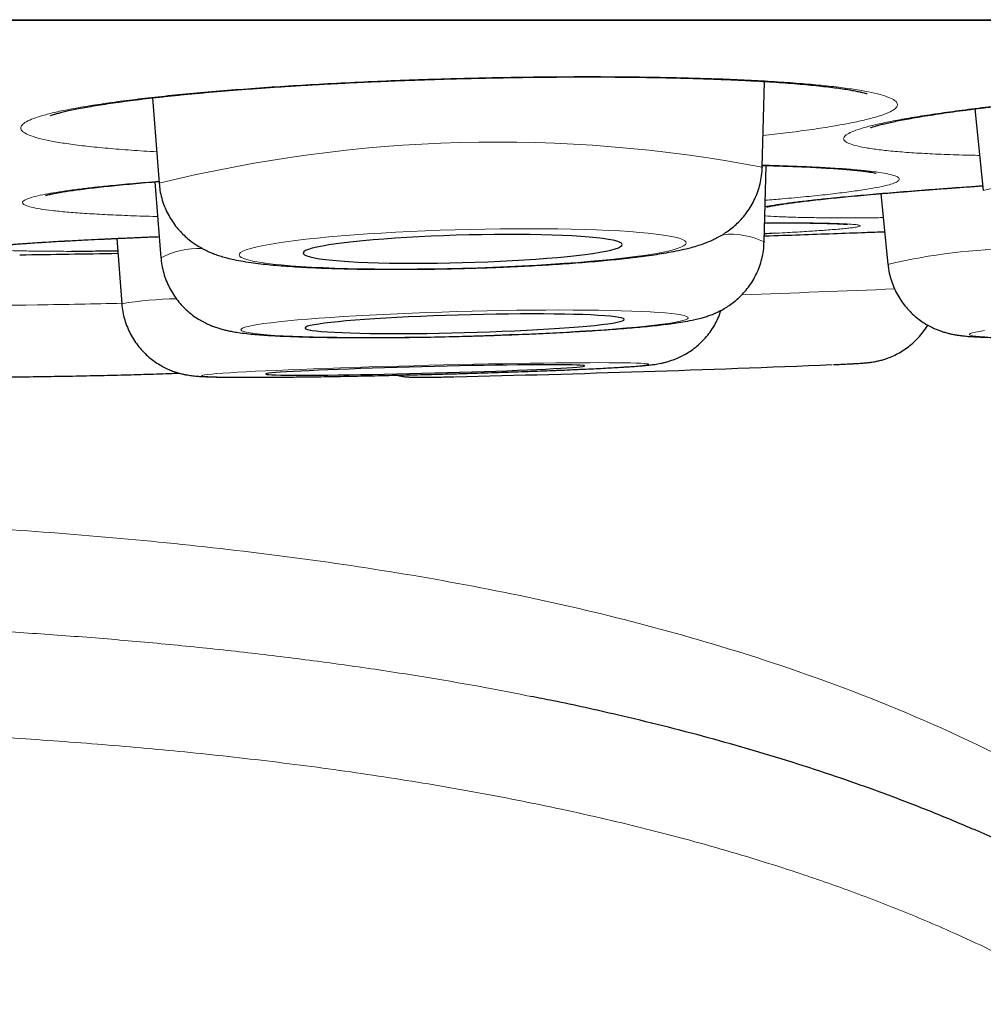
# Model space of a CAD drawing. Header units: millimetres. Extents: x 8 to 761, y 12 to 790.
# Tile 9 of 240: x 356.17 to 359.87, y 353.23 to 357.01. Entities that reach past the tile are written whole.
import ezdxf

# ---------------------------------------------------------------- set-up
doc = ezdxf.new("R2010")
doc.units = ezdxf.units.MM

msp = doc.modelspace()

# ---------------------------------------------------------------- linework, layer by layer
at = {"color": 252, "linetype": 'Continuous', "lineweight": 0}
msp.add_line((337.6885, 357.0097), (371.0841, 357.0097), dxfattribs=at)
at = {"color": 7, "linetype": 'Continuous', "lineweight": 30}
for p, q in [((337.7188, 357.0073), (371.0537, 357.0073)), ((359.0171, 356.4429), (359.0256, 356.7724)), ((356.6748, 356.7094), (356.7008, 356.3812)), ((359.8335, 356.6671), (359.866, 356.3532)), ((359.0171, 356.4429), (359.0171, 356.4422)), ((359.0243, 356.1563), (359.0319, 356.4497)), ((356.6848, 356.3869), (356.708, 356.0944)), ((359.4722, 356.3415), (359.4997, 356.0697)), ((356.5378, 356.1694), (356.5574, 355.9187)), ((359.0243, 356.1563), (359.024, 356.1548)), ((359.4998, 356.0692), (359.4997, 356.0697))]:
    msp.add_line(p, q, dxfattribs=at)
at = {"color": 252, "linetype": 'Continuous', "lineweight": 0, "flags": 128}
for points in [[(357.8665, 356.0554), (357.9245, 356.0571), (357.9822, 356.0591), (358.0394, 356.0615), (358.0957, 356.0641), (358.1511, 356.0671), (358.2051, 356.0703), (358.2576, 356.0738), (358.3083, 356.0776), (358.357, 356.0816), (358.4035, 356.0858), (358.4475, 356.0903), (358.4889, 356.0949), (358.5274, 356.0996), (358.5629, 356.1045), (358.5952, 356.1095), (358.6242, 356.1146), (358.6498, 356.1198), (358.6717, 356.125), (358.69, 356.1302), (358.7046, 356.1354), (358.7153, 356.1406), (358.7221, 356.1458), (358.7251, 356.1508), (358.7241, 356.1558), (358.7192, 356.1607), (358.7104, 356.1654), (358.6978, 356.1699), (358.6813, 356.1743), (358.6612, 356.1784), (358.6374, 356.1824), (358.6101, 356.186), (358.5795, 356.1895), (358.5455, 356.1926), (358.5085, 356.1955), (358.4685, 356.1981), (358.4258, 356.2003), (358.3806, 356.2022), (358.333, 356.2038), (358.2832, 356.2051), (358.2316, 356.206), (358.1783, 356.2066), (358.1236, 356.2068), (358.0677, 356.2066), (358.0108, 356.2061), (357.9534, 356.2053), (357.8955, 356.2041), (357.8375, 356.2025), (357.7796, 356.2007), (357.7222, 356.1985), (357.6653, 356.196), (357.6094, 356.1932), (357.5547, 356.1901), (357.5014, 356.1867), (357.4498, 356.183), (357.4001, 356.1791), (357.3524, 356.175), (357.3072, 356.1707), (357.2645, 356.1662), (357.2245, 356.1615), (357.1875, 356.1567), (357.1535, 356.1517), (357.1229, 356.1467), (357.0956, 356.1415), (357.0718, 356.1364), (357.0517, 356.1311), (357.0352, 356.1259), (357.0226, 356.1207), (357.0138, 356.1155), (357.0089, 356.1104), (357.0079, 356.1054), (357.0109, 356.1005), (357.0177, 356.0957), (357.0284, 356.0911), (357.043, 356.0866), (357.0613, 356.0824), (357.0832, 356.0783), (357.1088, 356.0745), (357.1378, 356.0709), (357.1701, 356.0676), (357.2056, 356.0646), (357.2441, 356.0619), (357.2855, 356.0595), (357.3295, 356.0574), (357.376, 356.0557), (357.4247, 356.0542), (357.4754, 356.0531), (357.5279, 356.0524), (357.5819, 356.052), (357.6373, 356.052), (357.6937, 356.0523), (357.7508, 356.053), (357.8085, 356.054), (357.8665, 356.0554)], [(357.8738, 355.7942), (357.9317, 355.7958), (357.9894, 355.7977), (358.0466, 355.7998), (358.103, 355.802), (358.1584, 355.8044), (358.2124, 355.8071), (358.2649, 355.8098), (358.3156, 355.8127), (358.3643, 355.8158), (358.4108, 355.8189), (358.4548, 355.8222), (358.4961, 355.8256), (358.5347, 355.829), (358.5702, 355.8325), (358.6025, 355.836), (358.6315, 355.8396), (358.657, 355.8431), (358.679, 355.8467), (358.6973, 355.8502), (358.7118, 355.8537), (358.7225, 355.8572), (358.7294, 355.8606), (358.7323, 355.8638), (358.7313, 355.867), (358.7265, 355.8701), (358.7177, 355.8731), (358.705, 355.8759), (358.6886, 355.8785), (358.6685, 355.881), (358.6447, 355.8833), (358.6174, 355.8854), (358.5867, 355.8873), (358.5528, 355.889), (358.5158, 355.8905), (358.4758, 355.8918), (358.4331, 355.8928), (358.3878, 355.8936), (358.3402, 355.8942), (358.2905, 355.8945), (358.2389, 355.8946), (358.1856, 355.8944), (358.1308, 355.894), (358.0749, 355.8934), (358.0181, 355.8925), (357.9606, 355.8914), (357.9028, 355.8901), (357.8448, 355.8886), (357.7869, 355.8868), (357.7294, 355.8848), (357.6726, 355.8827), (357.6167, 355.8803), (357.562, 355.8778), (357.5087, 355.8751), (357.4571, 355.8723), (357.4073, 355.8693), (357.3597, 355.8662), (357.3145, 355.863), (357.2717, 355.8597), (357.2318, 355.8563), (357.1948, 355.8528), (357.1608, 355.8493), (357.1301, 355.8458), (357.1029, 355.8422), (357.0791, 355.8386), (357.0589, 355.8351), (357.0425, 355.8316), (357.0299, 355.8281), (357.0211, 355.8247), (357.0162, 355.8213), (357.0152, 355.8181), (357.0182, 355.815), (357.025, 355.8119), (357.0357, 355.8091), (357.0503, 355.8063), (357.0686, 355.8038), (357.0905, 355.8014), (357.1161, 355.7992), (357.1451, 355.7972), (357.1774, 355.7954), (357.2129, 355.7938), (357.2514, 355.7924), (357.2928, 355.7912), (357.3368, 355.7903), (357.3832, 355.7896), (357.4319, 355.7892), (357.4827, 355.789), (357.5352, 355.789), (357.5892, 355.7893), (357.6445, 355.7898), (357.7009, 355.7905), (357.7581, 355.7915), (357.8158, 355.7927), (357.8738, 355.7942)], [(359.8705, 355.8152), (359.8514, 355.8122), (359.8361, 355.8093), (359.8245, 355.8066), (359.8168, 355.804), (359.813, 355.8016), (359.8131, 355.7994), (359.8171, 355.7973), (359.825, 355.7955), (359.8368, 355.7939), (359.8524, 355.7925), (359.8717, 355.7913)], [(358.5815, 355.6862), (358.5795, 355.6873), (358.5736, 355.6883), (358.5638, 355.6892), (358.5502, 355.69), (358.5328, 355.6907), (358.5117, 355.6913), (358.4871, 355.6917), (358.4589, 355.692), (358.4273, 355.6922), (358.3926, 355.6923), (358.3548, 355.6922), (358.3141, 355.692), (358.2707, 355.6917), (358.2248, 355.6913), (358.1766, 355.6907), (358.1264, 355.69), (358.0743, 355.6892), (358.0206, 355.6883), (357.9656, 355.6872), (357.9094, 355.6861), (357.8524, 355.6848), (357.7948, 355.6835), (357.7369, 355.6821), (357.6789, 355.6806), (357.6211, 355.679), (357.5637, 355.6774), (357.5071, 355.6757), (357.4515, 355.6739), (357.3971, 355.6721), (357.3442, 355.6703), (357.2931, 355.6684), (357.2439, 355.6665), (357.1968, 355.6646), (357.1522, 355.6627), (357.1102, 355.6608), (357.071, 355.659), (357.0347, 355.6571), (357.0016, 355.6553), (356.9718, 355.6535), (356.9454, 355.6518), (356.9226, 355.6501), (356.9034, 355.6485), (356.8879, 355.647), (356.8763, 355.6455), (356.8685, 355.6441), (356.8646, 355.6429), (356.8646, 355.6417), (356.8686, 355.6406), (356.8764, 355.6396), (356.8881, 355.6388), (356.9036, 355.638), (356.9229, 355.6374), (356.9458, 355.6369), (356.9722, 355.6365), (357.0021, 355.6363), (357.0353, 355.6362), (357.0716, 355.6362), (357.1108, 355.6363), (357.1529, 355.6366), (357.1975, 355.6369), (357.2446, 355.6375), (357.2938, 355.6381), (357.345, 355.6388), (357.398, 355.6397), (357.4524, 355.6407), (357.508, 355.6418), (357.5646, 355.643), (357.622, 355.6443), (357.6798, 355.6456), (357.7378, 355.6471), (357.7957, 355.6486), (357.8533, 355.6502), (357.9103, 355.6519), (357.9664, 355.6537), (358.0215, 355.6554), (358.0751, 355.6573), (358.1272, 355.6591), (358.1774, 355.661), (358.2256, 355.6629), (358.2714, 355.6648), (358.3147, 355.6667), (358.3554, 355.6685), (358.3932, 355.6704), (358.4279, 355.6722), (358.4593, 355.674), (358.4875, 355.6758), (358.5121, 355.6775), (358.5331, 355.6791), (358.5505, 355.6807), (358.564, 355.6822), (358.5737, 355.6836), (358.5796, 355.6849), (358.5815, 355.6862)]]:
    msp.add_lwpolyline(points, dxfattribs=at)
at = {"color": 7, "linetype": 'Continuous', "lineweight": 30, "flags": 128}
for points in [[(357.8665, 356.0766), (357.9152, 356.078), (357.9636, 356.0798), (358.0113, 356.0819), (358.0582, 356.0843), (358.1038, 356.087), (358.1479, 356.0899), (358.1903, 356.0931), (358.2306, 356.0965), (358.2686, 356.1002), (358.3041, 356.104), (358.3367, 356.108), (358.3665, 356.1121), (358.393, 356.1163), (358.4163, 356.1206), (358.436, 356.125), (358.4522, 356.1294), (358.4646, 356.1337), (358.4733, 356.1381), (358.4781, 356.1424), (358.4791, 356.1466), (358.4762, 356.1507), (358.4694, 356.1547), (358.4589, 356.1585), (358.4446, 356.1622), (358.4266, 356.1656), (358.4051, 356.1688), (358.3802, 356.1717), (358.352, 356.1744), (358.3208, 356.1768), (358.2867, 356.1789), (358.2499, 356.1807), (358.2107, 356.1822), (358.1693, 356.1833), (358.1261, 356.1841), (358.0811, 356.1845), (358.0349, 356.1846), (357.9875, 356.1843), (357.9394, 356.1837), (357.8909, 356.1828), (357.8421, 356.1815), (357.7936, 356.1799), (357.7455, 356.1779), (357.6981, 356.1757), (357.6519, 356.1731), (357.6069, 356.1703), (357.5637, 356.1672), (357.5223, 356.1639), (357.4831, 356.1604), (357.4464, 356.1567), (357.4122, 356.1528), (357.381, 356.1487), (357.3529, 356.1446), (357.3279, 356.1403), (357.3064, 356.1359), (357.2885, 356.1316), (357.2741, 356.1272), (357.2636, 356.1228), (357.2568, 356.1185), (357.2539, 356.1142), (357.2549, 356.11), (357.2597, 356.106), (357.2684, 356.1021), (357.2808, 356.0983), (357.297, 356.0948), (357.3167, 356.0915), (357.34, 356.0884), (357.3665, 356.0856), (357.3963, 356.0831), (357.429, 356.0808), (357.4644, 356.0789), (357.5024, 356.0773), (357.5427, 356.076), (357.5851, 356.075), (357.6292, 356.0744), (357.6748, 356.0741), (357.7217, 356.0742), (357.7694, 356.0747), (357.8178, 356.0754), (357.8665, 356.0766)], [(357.8738, 355.8078), (357.9225, 355.8092), (357.9708, 355.8108), (358.0186, 355.8126), (358.0654, 355.8146), (358.1111, 355.8168), (358.1552, 355.8191), (358.1975, 355.8216), (358.2379, 355.8242), (358.2759, 355.8269), (358.3113, 355.8297), (358.344, 355.8325), (358.3737, 355.8355), (358.4003, 355.8384), (358.4235, 355.8414), (358.4433, 355.8444), (358.4594, 355.8474), (358.4719, 355.8503), (358.4806, 355.8532), (358.4854, 355.856), (358.4864, 355.8588), (358.4835, 355.8614), (358.4767, 355.8639), (358.4661, 355.8662), (358.4518, 355.8684), (358.4339, 355.8705), (358.4123, 355.8723), (358.3874, 355.874), (358.3593, 355.8754), (358.328, 355.8767), (358.2939, 355.8777), (358.2572, 355.8785), (358.218, 355.879), (358.1766, 355.8794), (358.1333, 355.8795), (358.0884, 355.8793), (358.0421, 355.8789), (357.9948, 355.8783), (357.9467, 355.8774), (357.8981, 355.8764), (357.8494, 355.8751), (357.8008, 355.8736), (357.7527, 355.8718), (357.7054, 355.8699), (357.6591, 355.8679), (357.6142, 355.8656), (357.5709, 355.8632), (357.5296, 355.8607), (357.4904, 355.8581), (357.4536, 355.8553), (357.4195, 355.8525), (357.3883, 355.8496), (357.3601, 355.8466), (357.3352, 355.8436), (357.3137, 355.8406), (357.2957, 355.8376), (357.2814, 355.8347), (357.2708, 355.8318), (357.2641, 355.8289), (357.2612, 355.8261), (357.2621, 355.8235), (357.267, 355.8209), (357.2756, 355.8185), (357.2881, 355.8162), (357.3043, 355.8141), (357.324, 355.8121), (357.3472, 355.8104), (357.3738, 355.8088), (357.4035, 355.8075), (357.4362, 355.8063), (357.4717, 355.8054), (357.5097, 355.8048), (357.55, 355.8043), (357.5924, 355.8041), (357.6365, 355.8041), (357.6821, 355.8044), (357.729, 355.8049), (357.7767, 355.8056), (357.8251, 355.8066), (357.8738, 355.8078)], [(358.3355, 355.6799), (358.3336, 355.6808), (358.3278, 355.6817), (358.3181, 355.6824), (358.3047, 355.683), (358.2876, 355.6835), (358.2669, 355.6839), (358.2428, 355.6841), (358.2155, 355.6842), (358.185, 355.6842), (358.1515, 355.6841), (358.1154, 355.6838), (358.0768, 355.6835), (358.0359, 355.683), (357.9931, 355.6823), (357.9485, 355.6816), (357.9026, 355.6808), (357.8554, 355.6798), (357.8075, 355.6788), (357.759, 355.6776), (357.7103, 355.6764), (357.6617, 355.6751), (357.6134, 355.6737), (357.5659, 355.6723), (357.5193, 355.6708), (357.474, 355.6693), (357.4303, 355.6677), (357.3885, 355.6661), (357.3487, 355.6646), (357.3114, 355.663), (357.2766, 355.6614), (357.2446, 355.6598), (357.2157, 355.6583), (357.19, 355.6568), (357.1676, 355.6553), (357.1488, 355.6539), (357.1336, 355.6526), (357.1221, 355.6513), (357.1144, 355.6502), (357.1105, 355.6491), (357.1106, 355.6481), (357.1145, 355.6472), (357.1222, 355.6464), (357.1337, 355.6457), (357.149, 355.6452), (357.1679, 355.6447), (357.1903, 355.6444), (357.2161, 355.6442), (357.245, 355.6442), (357.277, 355.6443), (357.3118, 355.6445), (357.3492, 355.6448), (357.389, 355.6452), (357.4309, 355.6458), (357.4746, 355.6465), (357.5199, 355.6472), (357.5665, 355.6481), (357.6141, 355.6491), (357.6623, 355.6502), (357.7109, 355.6514), (357.7597, 355.6527), (357.8081, 355.654), (357.8561, 355.6554), (357.9032, 355.6569), (357.9491, 355.6584), (357.9936, 355.6599), (358.0365, 355.6615), (358.0773, 355.6631), (358.1159, 355.6647), (358.152, 355.6663), (358.1854, 355.6678), (358.2158, 355.6694), (358.2432, 355.6709), (358.2672, 355.6724), (358.2879, 355.6738), (358.3049, 355.6752), (358.3183, 355.6765), (358.3279, 355.6777), (358.3336, 355.6788), (358.3355, 355.6799)]]:
    msp.add_lwpolyline(points, dxfattribs=at)
at = {"color": 252, "linetype": 'Continuous', "lineweight": 0}
for centre, radius, start, end in [((357.9995, 351.1423), 5.3974, 79.1327, 103.9226), ((361.3343, 350.3071), 6.2218, 82.18611, 103.64943), ((358.894, 355.8847), 0.3013, 64.3629, 95.4245), ((356.8534, 355.8268), 0.3045, 87.8571, 118.5076), ((360.0185, 353.8887), 2.2419, 90.4934, 103.3812), ((356.6559, 424.0068), 68.0918, 271.921729, 272.416717), ((356.7902, 354.5063), 1.4316, 90.9749, 99.3618), ((355.7458, 388.1324), 32.2219, 269.63365, 270.86785), ((355.7, 393.7765), 37.866, 270.80777, 271.29909)]:
    msp.add_arc(centre, radius, start, end, dxfattribs=at)
at = {"color": 7, "linetype": 'Continuous', "lineweight": 30}
for centre, radius, start, end in [((354.3863, 486.0945), 130, 270.784149, 270.950264), ((355.8353, 440.5696), 84.9551, 271.349096, 272.327422)]:
    msp.add_arc(centre, radius, start, end, dxfattribs=at)
for points, knots in [([(356.2832, 356.6408), (356.2831, 356.6408), (356.2828, 356.6406), (356.2852, 356.6416), (356.2904, 356.6436), (356.2992, 356.6465), (356.3115, 356.6501), (356.3276, 356.6544), (356.3475, 356.6591), (356.3712, 356.6643), (356.3987, 356.6697), (356.43, 356.6754), (356.4649, 356.6813), (356.5033, 356.6873), (356.5451, 356.6933), (356.59, 356.6993), (356.6378, 356.7052), (356.6882, 356.7111), (356.7414, 356.7168), (356.797, 356.7224), (356.8552, 356.728), (356.9156, 356.7333), (356.9781, 356.7385), (357.0426, 356.7435), (357.1089, 356.7483), (357.1643, 356.752), (357.2097, 356.7549), (357.2556, 356.7578), (357.3151, 356.7612), (357.3869, 356.7651), (357.4596, 356.7687), (357.5332, 356.7721), (357.6075, 356.7752), (357.6824, 356.778), (357.7578, 356.7805), (357.8334, 356.7827), (357.909, 356.7847), (357.9844, 356.7863), (358.0595, 356.7876), (358.1343, 356.7887), (358.2086, 356.7894), (358.2822, 356.7898), (358.3548, 356.7899), (358.4261, 356.7897), (358.4959, 356.7892), (358.5642, 356.7883), (358.631, 356.7872), (358.6964, 356.7858), (358.7603, 356.784), (358.8222, 356.782), (358.8819, 356.7797), (358.9392, 356.7772), (358.9936, 356.7743), (359.0453, 356.7713), (359.0943, 356.768), (359.1407, 356.7644), (359.1843, 356.7607), (359.225, 356.7567), (359.2623, 356.7527), (359.296, 356.7485), (359.326, 356.7443), (359.3519, 356.7402), (359.3738, 356.7363), (359.3911, 356.7327), (359.4041, 356.7296), (359.4131, 356.7272), (359.4185, 356.7255), (359.4209, 356.7246), (359.4205, 356.7248), (359.4204, 356.7248)], [0, 0, 0, 0, 0.003268, 0.013065, 0.023785, 0.035421, 0.047913, 0.061154, 0.075016, 0.089261, 0.104031, 0.119243, 0.134802, 0.150625, 0.166644, 0.182798, 0.199038, 0.215321, 0.231571, 0.248008, 0.264474, 0.280969, 0.297495, 0.314058, 0.33066, 0.347309, 0.354691, 0.363479, 0.380115, 0.396729, 0.413339, 0.429955, 0.446582, 0.463228, 0.479898, 0.496602, 0.513325, 0.529919, 0.546555, 0.56324, 0.579953, 0.596671, 0.613365, 0.630012, 0.64659, 0.663082, 0.679603, 0.696211, 0.71287, 0.729539, 0.746163, 0.7627, 0.779106, 0.795351, 0.811556, 0.827835, 0.844119, 0.860335, 0.876417, 0.892286, 0.907854, 0.923019, 0.937675, 0.952105, 0.964584, 0.976319, 0.987211, 0.997213, 1, 1, 1, 1]), ([(359.4333, 356.5946), (359.4333, 356.5946), (359.4332, 356.5946), (359.4361, 356.5958), (359.4421, 356.5979), (359.4517, 356.6009), (359.4648, 356.6046), (359.4818, 356.609), (359.5026, 356.6139), (359.5272, 356.6192), (359.5555, 356.6248), (359.5876, 356.6308), (359.6232, 356.6369), (359.6624, 356.6432), (359.7048, 356.6497), (359.7502, 356.6562), (359.7986, 356.6627), (359.8495, 356.6692), (359.9031, 356.6757), (359.9591, 356.6822), (360.0176, 356.6886), (360.0784, 356.6949), (360.1412, 356.7012), (360.2059, 356.7073), (360.2725, 356.7133), (360.333, 356.7185), (360.3837, 356.7227), (360.435, 356.7268), (360.4949, 356.7314), (360.5671, 356.7367), (360.6401, 356.7418), (360.714, 356.7467), (360.7885, 356.7514), (360.8635, 356.7559), (360.939, 356.7601), (361.0148, 356.764), (361.0904, 356.7677), (361.1657, 356.7712), (361.2407, 356.7743), (361.3154, 356.7772), (361.3895, 356.7798), (361.4629, 356.7822), (361.5352, 356.7842), (361.6063, 356.7859), (361.6758, 356.7873), (361.7437, 356.7884), (361.8101, 356.7892), (361.875, 356.7897), (361.9384, 356.7899), (361.9998, 356.7898), (362.059, 356.7893), (362.1157, 356.7886), (362.1696, 356.7876), (362.2207, 356.7863), (362.2691, 356.7847), (362.3149, 356.7828), (362.3579, 356.7807), (362.3979, 356.7783), (362.4345, 356.7758), (362.4676, 356.773), (362.4969, 356.7701), (362.5222, 356.7672), (362.5434, 356.7643), (362.56, 356.7617), (362.5722, 356.7594), (362.5806, 356.7575), (362.5851, 356.7564), (362.5869, 356.7558), (362.5865, 356.7559), (362.5864, 356.7559)], [0, 0, 0, 0, 0.00526, 0.015102, 0.025932, 0.037726, 0.050404, 0.06384, 0.077883, 0.092366, 0.107231, 0.122514, 0.13812, 0.153969, 0.169996, 0.186146, 0.20237, 0.21863, 0.234799, 0.251188, 0.267598, 0.28403, 0.300488, 0.316974, 0.333496, 0.35006, 0.361033, 0.369775, 0.386328, 0.402859, 0.419384, 0.435913, 0.452454, 0.469011, 0.485593, 0.502207, 0.518839, 0.535344, 0.551889, 0.568483, 0.585106, 0.601733, 0.618337, 0.634895, 0.651386, 0.667792, 0.684226, 0.700748, 0.717322, 0.733907, 0.750451, 0.766911, 0.783244, 0.799421, 0.81556, 0.83177, 0.84799, 0.864148, 0.880176, 0.895995, 0.911517, 0.926636, 0.941238, 0.955584, 0.967898, 0.979408, 0.990011, 0.999662, 1, 1, 1, 1]), ([(357.8665, 356.0543), (357.8763, 356.0545), (357.9049, 356.0553), (357.9522, 356.0568), (358.0081, 356.0589), (358.0634, 356.0613), (358.1181, 356.064), (358.1718, 356.067), (358.2246, 356.0702), (358.2761, 356.0737), (358.3262, 356.0774), (358.3748, 356.0814), (358.4218, 356.0857), (358.4671, 356.0902), (358.5106, 356.095), (358.5523, 356.1001), (358.5923, 356.1055), (358.631, 356.1113), (358.6687, 356.1178), (358.707, 356.1255), (358.7412, 356.1336), (358.7709, 356.1422), (358.7944, 356.1502), (358.8158, 356.1587), (358.8363, 356.1681), (358.8563, 356.1788), (358.8765, 356.1912), (358.8966, 356.2057), (358.9166, 356.2226), (358.9361, 356.2421), (358.9544, 356.264), (358.9711, 356.2882), (358.9858, 356.3144), (358.9979, 356.3423), (359.0073, 356.3715), (359.0138, 356.4026), (359.017, 356.4266), (359.0168, 356.4404), (359.0168, 356.4429)], [0, 0, 0, 0, 0.017927, 0.052002, 0.08609, 0.120198, 0.15434, 0.18853, 0.222786, 0.257129, 0.291584, 0.326183, 0.360971, 0.396007, 0.431373, 0.467192, 0.503654, 0.541068, 0.579992, 0.621558, 0.668571, 0.699851, 0.725597, 0.748081, 0.768252, 0.787063, 0.805245, 0.823308, 0.841453, 0.859872, 0.878581, 0.897513, 0.916588, 0.935746, 0.954948, 0.974174, 0.995249, 1, 1, 1, 1]), ([(359.0173, 356.4502), (359.0185, 356.4501), (359.0379, 356.4497), (359.0732, 356.4485), (359.1229, 356.4468), (359.1694, 356.4449), (359.2131, 356.4428), (359.2537, 356.4406), (359.2911, 356.4382), (359.3252, 356.4358), (359.3557, 356.4332), (359.3824, 356.4306), (359.4053, 356.428), (359.4234, 356.4256), (359.437, 356.4236), (359.4466, 356.4218), (359.4524, 356.4206), (359.4551, 356.42), (359.4547, 356.4201), (359.4547, 356.4201)], [0, 0, 0, 0, 0.004833, 0.07781, 0.150604, 0.223191, 0.295536, 0.367588, 0.439269, 0.510469, 0.580839, 0.64982, 0.717328, 0.782915, 0.839533, 0.892462, 0.94108, 0.985009, 1, 1, 1, 1]), ([(356.2639, 356.3345), (356.2639, 356.3345), (356.2635, 356.3344), (356.2653, 356.335), (356.2696, 356.3362), (356.2777, 356.3382), (356.2857, 356.3399), (356.2938, 356.3416), (356.3032, 356.3434), (356.3198, 356.3464), (356.3424, 356.3501), (356.3686, 356.3539), (356.3985, 356.358), (356.432, 356.3622), (356.469, 356.3665), (356.5092, 356.3708), (356.5527, 356.3752), (356.5992, 356.3796), (356.6482, 356.3839), (356.683, 356.3868), (356.7003, 356.3882)], [0, 0, 0, 0, 0.003546, 0.044122, 0.089492, 0.139716, 0.195464, 0.202357, 0.240745, 0.303103, 0.367421, 0.433816, 0.501798, 0.571006, 0.641179, 0.712128, 0.783727, 0.855877, 0.928404, 1, 1, 1, 1]), ([(356.7011, 356.381), (356.7019, 356.3722), (356.7037, 356.3528), (356.7104, 356.3237), (356.7202, 356.2942), (356.7326, 356.2665), (356.7473, 356.2406), (356.7639, 356.217), (356.782, 356.1956), (356.8012, 356.1767), (356.821, 356.1601), (356.841, 356.1459), (356.8608, 356.1338), (356.8804, 356.1235), (356.8999, 356.1147), (356.9196, 356.1071), (356.9402, 356.1003), (356.9632, 356.0939), (356.9911, 356.0874), (357.0242, 356.0812), (357.0613, 356.0757), (357.0994, 356.0711), (357.1385, 356.0672), (357.1795, 356.0638), (357.2231, 356.0608), (357.2678, 356.0583), (357.3141, 356.0562), (357.3618, 356.0544), (357.4111, 356.053), (357.4617, 356.0519), (357.5136, 356.0512), (357.5667, 356.0508), (357.6207, 356.0507), (357.6755, 356.0509), (357.731, 356.0515), (357.787, 356.0524), (357.8322, 356.0534), (357.8587, 356.0541), (357.8665, 356.0543)], [0, 0, 0, 0, 0.016597, 0.036441, 0.055918, 0.075058, 0.09388, 0.112389, 0.130581, 0.148451, 0.166006, 0.183309, 0.200535, 0.217961, 0.235975, 0.255203, 0.276526, 0.30128, 0.331825, 0.373202, 0.416474, 0.45553, 0.492343, 0.531118, 0.568392, 0.604727, 0.64045, 0.67575, 0.710743, 0.745511, 0.780109, 0.814578, 0.848948, 0.883243, 0.917484, 0.951686, 0.985864, 1, 1, 1, 1]), ([(359.0333, 356.29), (359.0334, 356.29), (359.0338, 356.2901), (359.0378, 356.2911), (359.0449, 356.2926), (359.0556, 356.2947), (359.0679, 356.2969), (359.0831, 356.2994), (359.1015, 356.3022), (359.1262, 356.3057), (359.1546, 356.3094), (359.1865, 356.3133), (359.2219, 356.3173), (359.2606, 356.3215), (359.3024, 356.3259), (359.3473, 356.3303), (359.3951, 356.3348), (359.4456, 356.3393), (359.4987, 356.3439), (359.5543, 356.3485), (359.6124, 356.3531), (359.6727, 356.3578), (359.7352, 356.3624), (359.7989, 356.367), (359.8426, 356.37), (359.8641, 356.3715)], [0, 0, 0, 0, 0.023055, 0.052637, 0.085905, 0.122661, 0.160516, 0.186354, 0.230183, 0.275045, 0.320992, 0.367735, 0.415078, 0.46289, 0.511082, 0.559599, 0.608391, 0.657152, 0.705862, 0.754849, 0.804038, 0.853354, 0.902725, 0.952059, 1, 1, 1, 1]), ([(359.0262, 356.2298), (359.0392, 356.2297), (359.0676, 356.2297), (359.1078, 356.2296), (359.1475, 356.2293), (359.184, 356.2289), (359.2172, 356.2284), (359.2469, 356.2278), (359.2732, 356.2272), (359.2957, 356.2264), (359.3144, 356.2257), (359.3285, 356.2249), (359.3382, 356.2242), (359.3435, 356.2238), (359.3459, 356.2235), (359.3455, 356.2235), (359.3454, 356.2236)], [0, 0, 0, 0, 0.0721036, 0.157173, 0.2421481, 0.3269675, 0.4111478, 0.4945998, 0.5772889, 0.6589213, 0.7390038, 0.8167175, 0.8814584, 0.9395441, 0.9897408, 1, 1, 1, 1]), ([(356.0737, 356.1399), (356.0736, 356.1398), (356.0733, 356.1398), (356.0756, 356.1402), (356.0807, 356.1409), (356.0895, 356.1419), (356.0993, 356.143), (356.1095, 356.144), (356.1213, 356.1451), (356.1392, 356.1466), (356.1636, 356.1486), (356.1915, 356.1506), (356.2228, 356.1527), (356.2576, 356.1549), (356.2956, 356.1571), (356.3367, 356.1595), (356.3809, 356.1618), (356.4279, 356.1642), (356.4776, 356.1666), (356.5299, 356.1691), (356.5848, 356.1715), (356.6419, 356.174), (356.6817, 356.1757), (356.7015, 356.1765)], [0, 0, 0, 0, 0.009569, 0.041148, 0.077946, 0.119786, 0.166013, 0.185623, 0.215789, 0.268319, 0.321896, 0.376527, 0.431883, 0.487762, 0.544041, 0.600646, 0.657538, 0.714667, 0.77157, 0.828519, 0.885737, 0.943143, 1, 1, 1, 1]), ([(359.0249, 356.1789), (359.0257, 356.179), (359.073, 356.1806), (359.1623, 356.1837), (359.2911, 356.1882), (359.3995, 356.1921), (359.4624, 356.1944), (359.487, 356.1953)], [0, 0, 0, 0, 0.004936, 0.283805, 0.5548, 0.825796, 1, 1, 1, 1]), ([(359.0629, 356.1891), (359.0629, 356.1891), (359.0516, 356.1884), (359.0383, 356.1878), (359.0251, 356.1871)], [0, 0, 0, 0, 0.007047, 1, 1, 1, 1]), ([(357.8738, 355.7937), (357.8835, 355.794), (357.9118, 355.7947), (357.9586, 355.7962), (358.0139, 355.798), (358.0686, 355.8001), (358.1226, 355.8023), (358.1757, 355.8047), (358.2277, 355.8072), (358.2784, 355.8099), (358.3277, 355.8128), (358.3753, 355.8158), (358.4212, 355.8189), (358.4652, 355.8221), (358.5073, 355.8255), (358.5473, 355.829), (358.5853, 355.8326), (358.6213, 355.8365), (358.6556, 355.8406), (358.6888, 355.8451), (358.7227, 355.8504), (358.7529, 355.8562), (358.779, 355.8626), (358.7989, 355.8683), (358.8162, 355.8742), (358.8338, 355.8811), (358.8519, 355.8894), (358.8709, 355.8995), (358.8906, 355.9119), (358.9109, 355.9269), (358.9311, 355.9446), (358.9506, 355.9651), (358.9686, 355.9881), (358.9847, 356.0131), (358.9984, 356.04), (359.0095, 356.0684), (359.0179, 356.099), (359.0231, 356.1284), (359.0237, 356.148), (359.024, 356.1562)], [0, 0, 0, 0, 0.017574, 0.050982, 0.084399, 0.117829, 0.151281, 0.184764, 0.218289, 0.25187, 0.285523, 0.319268, 0.353133, 0.387156, 0.421387, 0.455903, 0.490817, 0.526311, 0.562697, 0.600575, 0.641292, 0.688949, 0.719458, 0.739418, 0.757207, 0.773516, 0.789185, 0.804787, 0.820705, 0.837262, 0.854495, 0.87226, 0.890379, 0.908715, 0.927183, 0.945731, 0.964327, 0.985052, 1, 1, 1, 1]), ([(359.5001, 356.0698), (359.5006, 356.0639), (359.5021, 356.0475), (359.5081, 356.0214), (359.5176, 355.9919), (359.5299, 355.9642), (359.5445, 355.9384), (359.5612, 355.9148), (359.5795, 355.8934), (359.5991, 355.8743), (359.6195, 355.8577), (359.6402, 355.8436), (359.6605, 355.832), (359.6799, 355.8227), (359.698, 355.8154), (359.7147, 355.8098), (359.7302, 355.8055), (359.7447, 355.8021), (359.7589, 355.7993), (359.7736, 355.797), (359.7902, 355.795), (359.8122, 355.7929), (359.8384, 355.7912), (359.8687, 355.79), (359.8999, 355.7891), (359.9333, 355.7886), (359.9695, 355.7884), (360.0075, 355.7884), (360.0474, 355.7887), (360.0893, 355.7891), (360.1332, 355.7898), (360.1789, 355.7908), (360.2264, 355.7919), (360.2755, 355.7932), (360.326, 355.7947), (360.3778, 355.7964), (360.4307, 355.7983), (360.4845, 355.8004), (360.539, 355.8026), (360.5939, 355.805), (360.6492, 355.8075), (360.7045, 355.8102), (360.7597, 355.813), (360.8145, 355.8159), (360.8688, 355.819), (360.9223, 355.8221), (360.9749, 355.8253), (361.0264, 355.8286), (361.0765, 355.8319), (361.1251, 355.8353), (361.172, 355.8388), (361.217, 355.8422), (361.2601, 355.8457), (361.3011, 355.8492), (361.34, 355.8528), (361.3766, 355.8563), (361.4109, 355.8599), (361.4432, 355.8635), (361.4736, 355.8673), (361.5031, 355.8713), (361.5289, 355.8755), (361.5511, 355.8797), (361.5689, 355.8837), (361.5848, 355.8879), (361.5996, 355.8924), (361.6151, 355.8979), (361.6316, 355.9046), (361.6493, 355.913), (361.6684, 355.9237), (361.6885, 355.937), (361.7092, 355.9532), (361.7295, 355.9723), (361.7486, 355.994), (361.7659, 356.018), (361.7809, 356.0439), (361.7935, 356.0715), (361.8031, 356.1004), (361.8088, 356.1224), (361.8101, 356.1349), (361.8104, 356.1372)], [0, 0, 0, 0, 0.005367, 0.014954, 0.024338, 0.033529, 0.042531, 0.051344, 0.05996, 0.068363, 0.076523, 0.084393, 0.091908, 0.099024, 0.105772, 0.112302, 0.118864, 0.1257, 0.133174, 0.141795, 0.152355, 0.166434, 0.18895, 0.20809, 0.225985, 0.244899, 0.262967, 0.28057, 0.297897, 0.315043, 0.332066, 0.349, 0.365869, 0.38269, 0.399473, 0.416229, 0.432963, 0.44968, 0.466386, 0.483082, 0.499774, 0.516463, 0.533152, 0.549844, 0.56654, 0.583244, 0.599959, 0.616689, 0.633438, 0.650214, 0.667021, 0.683872, 0.700778, 0.717757, 0.734835, 0.752053, 0.76947, 0.787189, 0.805401, 0.8245, 0.845535, 0.860757, 0.872956, 0.881809, 0.88964, 0.896834, 0.903819, 0.910836, 0.918173, 0.926006, 0.934331, 0.943019, 0.951939, 0.961001, 0.97015, 0.979356, 0.988598, 0.997863, 1, 1, 1, 1]), ([(356.5416, 356.1203), (356.5131, 356.1202), (356.4516, 356.1198), (356.3933, 356.1197), (356.3656, 356.1198), (356.3644, 356.1198)], [0, 0, 0, 0, 0.452658, 0.976497, 1, 1, 1, 1]), ([(356.7085, 356.0944), (356.7087, 356.0904), (356.7094, 356.0758), (356.7142, 356.0512), (356.7225, 356.0212), (356.7338, 355.9928), (356.7475, 355.9663), (356.7633, 355.9419), (356.7808, 355.9196), (356.7996, 355.8997), (356.8193, 355.8823), (356.8394, 355.8674), (356.8591, 355.8549), (356.8783, 355.8446), (356.8965, 355.8363), (356.9139, 355.8295), (356.9306, 355.8239), (356.9471, 355.8193), (356.9642, 355.8152), (356.9833, 355.8114), (357.0075, 355.8075), (357.0362, 355.8039), (357.0689, 355.8007), (357.1023, 355.7982), (357.1373, 355.796), (357.1746, 355.7942), (357.2147, 355.7926), (357.2564, 355.7913), (357.2999, 355.7902), (357.3452, 355.7894), (357.3922, 355.7888), (357.4408, 355.7885), (357.491, 355.7884), (357.5424, 355.7885), (357.5951, 355.7888), (357.6487, 355.7893), (357.7031, 355.7901), (357.7581, 355.791), (357.8126, 355.7922), (357.8512, 355.7931), (357.8713, 355.7936), (357.8738, 355.7937)], [0, 0, 0, 0, 0.007305, 0.026662, 0.045619, 0.0642, 0.082418, 0.100276, 0.117762, 0.134847, 0.151479, 0.167591, 0.183133, 0.198152, 0.212864, 0.227678, 0.243003, 0.259524, 0.278187, 0.300438, 0.328988, 0.370917, 0.411134, 0.448184, 0.483383, 0.520492, 0.556388, 0.59154, 0.626211, 0.660552, 0.694659, 0.728593, 0.762397, 0.796103, 0.829734, 0.863308, 0.896839, 0.930338, 0.963816, 0.995516, 1, 1, 1, 1]), ([(356.5574, 355.9187), (356.5585, 355.9083), (356.5607, 355.8875), (356.5682, 355.8573), (356.5783, 355.8284), (356.591, 355.8012), (356.606, 355.7761), (356.6229, 355.753), (356.6414, 355.7321), (356.6612, 355.7136), (356.6818, 355.6975), (356.7028, 355.6838), (356.7235, 355.6725), (356.7432, 355.6636), (356.7613, 355.6569), (356.7773, 355.652), (356.7915, 355.6484), (356.804, 355.6458), (356.8154, 355.6439), (356.8261, 355.6423), (356.8371, 355.6411), (356.8493, 355.64), (356.8664, 355.6389), (356.8872, 355.6379), (356.9124, 355.6372), (356.9387, 355.6367), (356.9677, 355.6363), (356.9997, 355.6361), (357.034, 355.636), (357.0705, 355.636), (357.1093, 355.6361), (357.1504, 355.6364), (357.1936, 355.6368), (357.2388, 355.6373), (357.2858, 355.6379), (357.3345, 355.6386), (357.3847, 355.6394), (357.4361, 355.6403), (357.4887, 355.6413), (357.5422, 355.6424), (357.5964, 355.6436), (357.6511, 355.6449), (357.706, 355.6462), (357.7611, 355.6476), (357.8159, 355.6491), (357.8704, 355.6507), (357.9243, 355.6523), (357.9775, 355.6539), (358.0296, 355.6556), (358.0806, 355.6574), (358.1301, 355.6591), (358.1781, 355.6609), (358.2243, 355.6627), (358.2686, 355.6645), (358.3108, 355.6664), (358.3508, 355.6682), (358.3885, 355.67), (358.4237, 355.6718), (358.4564, 355.6736), (358.4866, 355.6754), (358.5143, 355.6772), (358.5399, 355.6791), (358.564, 355.6811), (358.5845, 355.6832), (358.6015, 355.6853), (358.615, 355.6874), (358.6266, 355.6895), (358.6385, 355.6921), (358.6516, 355.6954), (358.6664, 355.6999), (358.6833, 355.706), (358.7024, 355.7142), (358.7234, 355.7252), (358.7455, 355.7392), (358.7675, 355.7561), (358.7887, 355.7757), (358.8082, 355.7978), (358.8257, 355.822), (358.8408, 355.8481), (358.852, 355.872), (358.8569, 355.8874), (358.8588, 355.8933)], [0, 0, 0, 0, 0.009451, 0.018862, 0.028072, 0.037088, 0.045911, 0.054538, 0.06296, 0.071164, 0.079121, 0.086784, 0.094075, 0.100878, 0.107099, 0.112772, 0.118098, 0.123385, 0.128925, 0.135072, 0.142345, 0.151547, 0.164316, 0.186461, 0.204635, 0.221823, 0.239988, 0.257514, 0.274698, 0.291681, 0.308536, 0.325305, 0.342012, 0.358676, 0.375307, 0.391913, 0.4085, 0.425073, 0.441635, 0.458188, 0.474735, 0.491278, 0.507818, 0.524357, 0.540896, 0.557437, 0.57398, 0.590527, 0.607081, 0.623642, 0.640215, 0.656801, 0.673405, 0.690031, 0.706688, 0.723383, 0.740132, 0.756954, 0.773881, 0.790963, 0.808288, 0.826028, 0.844566, 0.86503, 0.879422, 0.888292, 0.895188, 0.901304, 0.907053, 0.912771, 0.918784, 0.925454, 0.932918, 0.941028, 0.949538, 0.958293, 0.967206, 0.976224, 0.985311, 0.994445, 1, 1, 1, 1]), ([(359.2905, 355.6848), (359.2957, 355.685), (359.3106, 355.6857), (359.332, 355.6867), (359.3547, 355.6878), (359.3746, 355.6888), (359.3922, 355.6899), (359.406, 355.6908), (359.417, 355.6917), (359.426, 355.6926), (359.434, 355.6936), (359.4424, 355.6948), (359.4527, 355.6967), (359.4653, 355.6994), (359.4809, 355.7035), (359.4998, 355.7097), (359.5215, 355.7186), (359.5444, 355.7303), (359.5675, 355.7448), (359.59, 355.7621), (359.6113, 355.7819), (359.6307, 355.8041), (359.6446, 355.8226), (359.651, 355.8341), (359.6526, 355.8368)], [0, 0, 0, 0, 0.044077, 0.124989, 0.206582, 0.289391, 0.37468, 0.466394, 0.527718, 0.563653, 0.586784, 0.60768, 0.62794, 0.648867, 0.673227, 0.70312, 0.738271, 0.776229, 0.816046, 0.857342, 0.899673, 0.942696, 0.986184, 1, 1, 1, 1]), ([(355.2862, 355.6641), (355.2865, 355.664), (355.2919, 355.6622), (355.3016, 355.6596), (355.3151, 355.6562), (355.3277, 355.6536), (355.3404, 355.6514), (355.3541, 355.6494), (355.3711, 355.6475), (355.392, 355.6456), (355.4171, 355.6439), (355.4445, 355.6425), (355.474, 355.6412), (355.5061, 355.6401), (355.5413, 355.6391), (355.5784, 355.6383), (355.6177, 355.6376), (355.6592, 355.6371), (355.7026, 355.6366), (355.7481, 355.6363), (355.7953, 355.6361), (355.8441, 355.636), (355.8945, 355.636), (355.9461, 355.6361), (355.9988, 355.6364), (356.0525, 355.6367), (356.1068, 355.6372), (356.1617, 355.6378), (356.2168, 355.6385), (356.272, 355.6393), (356.3271, 355.6402), (356.3818, 355.6412), (356.436, 355.6423), (356.4894, 355.6434), (356.5418, 355.6447), (356.5931, 355.646), (356.643, 355.6475), (356.6914, 355.649), (356.7366, 355.6505), (356.7646, 355.6515), (356.7779, 355.652)], [0, 0, 0, 0, 0.000529, 0.010934, 0.021641, 0.033155, 0.046279, 0.062159, 0.082855, 0.113736, 0.147543, 0.179228, 0.209341, 0.241125, 0.271926, 0.302159, 0.332041, 0.361691, 0.39118, 0.420553, 0.44984, 0.479063, 0.508237, 0.537373, 0.566481, 0.595567, 0.624637, 0.653696, 0.682748, 0.711796, 0.740845, 0.769896, 0.798954, 0.828023, 0.857106, 0.88621, 0.915341, 0.944506, 0.973714, 1, 1, 1, 1]), ([(357.613, 355.644), (357.6166, 355.6432), (357.6247, 355.6414), (357.636, 355.6396), (357.6464, 355.6382), (357.655, 355.6374), (357.6624, 355.6369), (357.6692, 355.6365), (357.6761, 355.6363), (357.6845, 355.6361), (357.6962, 355.636), (357.7116, 355.636), (357.7316, 355.6362), (357.7537, 355.6365), (357.7792, 355.6369), (357.8051, 355.6374), (357.824, 355.6378), (357.8324, 355.638)], [0, 0, 0, 0, 0.02302, 0.050225, 0.074846, 0.099439, 0.126104, 0.157469, 0.19747, 0.252833, 0.34056, 0.470045, 0.57862, 0.693731, 0.804443, 0.91316, 1, 1, 1, 1]), ([(360.1191, 353.7644), (360.0823, 353.7827), (359.9847, 353.8313), (359.8306, 353.8996), (359.6581, 353.9712), (359.4915, 354.0351), (359.3234, 354.095), (359.1534, 354.1511), (358.982, 354.2034), (358.7514, 354.2686), (358.4953, 354.3324), (358.2679, 354.3832), (358.1567, 354.4047), (358.1282, 354.4102)], [0, 0, 0, 0, 0.058533, 0.155438, 0.240271, 0.325105, 0.410162, 0.495219, 0.580836, 0.666454, 0.837966, 0.958401, 1, 1, 1, 1])]:
    msp.add_open_spline(points, degree=3, knots=knots, dxfattribs=at)
at = {"color": 252, "linetype": 'Continuous', "lineweight": 0}
for points, knots in [([(357.1995, 356.7554), (357.2435, 356.7581), (357.3317, 356.7634), (357.4689, 356.7703), (357.6085, 356.7763), (357.7498, 356.7814), (357.8918, 356.7854), (358.0337, 356.7883), (358.1743, 356.7902), (358.3125, 356.7911), (358.4474, 356.7908), (358.5782, 356.7894), (358.7039, 356.787), (358.8235, 356.7836), (358.936, 356.7791), (359.0409, 356.7736), (359.1375, 356.7671), (359.225, 356.7597), (359.3024, 356.7515), (359.3697, 356.7424), (359.4263, 356.7327), (359.4718, 356.7222), (359.5054, 356.7112), (359.5275, 356.6996), (359.5377, 356.6876), (359.5361, 356.6753), (359.5222, 356.6627), (359.4965, 356.6499), (359.4592, 356.637), (359.4106, 356.6242), (359.3507, 356.6115), (359.2802, 356.5989), (359.1995, 356.5866), (359.1134, 356.5751), (359.0501, 356.568), (359.0203, 356.5647)], [0, 0, 0, 0, 0.030354, 0.060816, 0.091278, 0.121631, 0.151985, 0.182447, 0.212909, 0.243263, 0.273617, 0.304079, 0.334541, 0.364894, 0.395248, 0.42571, 0.456172, 0.486526, 0.516879, 0.547342, 0.577804, 0.608157, 0.638511, 0.668973, 0.699435, 0.729789, 0.760142, 0.790604, 0.821067, 0.85142, 0.881774, 0.912236, 0.942698, 0.973052, 1, 1, 1, 1]), ([(356.6912, 356.5024), (356.6745, 356.5033), (356.6231, 356.5061), (356.5462, 356.5118), (356.4607, 356.5193), (356.3856, 356.5278), (356.3211, 356.537), (356.2674, 356.547), (356.2247, 356.5576), (356.1937, 356.5687), (356.1747, 356.5804), (356.1676, 356.5925), (356.1723, 356.6049), (356.1889, 356.6176), (356.2175, 356.6304), (356.2578, 356.6432), (356.3093, 356.6561), (356.3716, 356.6688), (356.4448, 356.6813), (356.5279, 356.6934), (356.6204, 356.7052), (356.7214, 356.7166), (356.8307, 356.7273), (356.9474, 356.7374), (357.0701, 356.7469), (357.1564, 356.7526), (357.1995, 356.7554)], [0, 0, 0, 0, 0.020507, 0.063168, 0.105828, 0.148337, 0.190846, 0.233507, 0.276167, 0.318676, 0.361185, 0.403845, 0.446506, 0.489015, 0.531523, 0.574184, 0.616844, 0.659353, 0.701862, 0.744523, 0.787183, 0.829692, 0.872193, 0.914846, 0.957499, 1, 1, 1, 1]), ([(359.852, 356.4883), (359.8296, 356.4888), (359.7729, 356.49), (359.6917, 356.493), (359.6079, 356.4974), (359.5345, 356.5027), (359.4718, 356.5091), (359.4199, 356.5164), (359.3792, 356.5245), (359.3501, 356.5334), (359.333, 356.5431), (359.3278, 356.5535), (359.3344, 356.5645), (359.3529, 356.5759), (359.3834, 356.5879), (359.4255, 356.6002), (359.4788, 356.6128), (359.5428, 356.6255), (359.6175, 356.6384), (359.7021, 356.6512), (359.7959, 356.664), (359.8982, 356.6766), (360.0086, 356.6889), (360.1263, 356.7008), (360.2498, 356.7124), (360.3366, 356.7196), (360.3799, 356.7232)], [0, 0, 0, 0, 0.0276382, 0.0699886, 0.1123391, 0.1545388, 0.1967385, 0.2390889, 0.2814394, 0.3236391, 0.3658388, 0.4081892, 0.4505397, 0.4927394, 0.5349391, 0.5772896, 0.61964, 0.6618397, 0.7040394, 0.7463899, 0.7887404, 0.8309401, 0.8731297, 0.91547, 0.9578104, 1, 1, 1, 1]), ([(359.0173, 356.451), (359.0177, 356.451), (359.0538, 356.4502), (359.1182, 356.448), (359.2089, 356.4443), (359.2892, 356.44), (359.3595, 356.435), (359.4189, 356.4294), (359.4673, 356.4233), (359.5045, 356.4166), (359.53, 356.4096), (359.5433, 356.4021), (359.5447, 356.3942), (359.5344, 356.386), (359.5134, 356.3781), (359.4839, 356.3705), (359.4484, 356.3633), (359.4022, 356.3556), (359.3433, 356.3473), (359.2706, 356.3386), (359.1876, 356.33), (359.107, 356.3224), (359.0507, 356.3179), (359.0285, 356.3162)], [0, 0, 0, 0, 0.000631, 0.052728, 0.105011, 0.157294, 0.209391, 0.261488, 0.313771, 0.366054, 0.418151, 0.470248, 0.522531, 0.574814, 0.626911, 0.670326, 0.713795, 0.75721, 0.809307, 0.86159, 0.913873, 0.96597, 1, 1, 1, 1]), ([(356.3957, 356.3592), (356.4138, 356.3614), (356.4501, 356.3658), (356.5185, 356.373), (356.6002, 356.3808), (356.6669, 356.3862), (356.7002, 356.389)], [0, 0, 0, 0, 0.215261, 0.430523, 0.716204, 1, 1, 1, 1]), ([(356.6954, 356.2537), (356.689, 356.2538), (356.6474, 356.2548), (356.5786, 356.2572), (356.4906, 356.261), (356.4128, 356.2656), (356.3451, 356.2707), (356.2881, 356.2764), (356.2426, 356.2827), (356.2085, 356.2894), (356.186, 356.2966), (356.1753, 356.3042), (356.1769, 356.3121), (356.1904, 356.3204), (356.2157, 356.3288), (356.2504, 356.3369), (356.2927, 356.3447), (356.3395, 356.3519), (356.377, 356.3568), (356.3957, 356.3592)], [0, 0, 0, 0, 0.01163, 0.075304, 0.138979, 0.202881, 0.266783, 0.330458, 0.394133, 0.458035, 0.521937, 0.585612, 0.649286, 0.713188, 0.777091, 0.840765, 0.893822, 0.946944, 1, 1, 1, 1]), ([(359.1862, 356.314), (359.2044, 356.3161), (359.2409, 356.3202), (359.3096, 356.3272), (359.3924, 356.3351), (359.4918, 356.3438), (359.5991, 356.3525), (359.7142, 356.3613), (359.803, 356.3677), (359.8548, 356.3712), (359.8641, 356.3718)], [0, 0, 0, 0, 0.111887, 0.223775, 0.372268, 0.521291, 0.670314, 0.818807, 0.9673, 1, 1, 1, 1]), ([(359.0278, 356.2917), (359.0329, 356.2927), (359.0479, 356.2956), (359.0828, 356.3009), (359.1295, 356.3073), (359.1673, 356.3118), (359.1862, 356.314)], [0, 0, 0, 0, 0.145325, 0.430099, 0.715226, 1, 1, 1, 1]), ([(359.4815, 356.2494), (359.4737, 356.2493), (359.4307, 356.2487), (359.3609, 356.2484), (359.2734, 356.2485), (359.1963, 356.2494), (359.1289, 356.2509), (359.0735, 356.2533), (359.0398, 356.2552), (359.0279, 356.2566), (359.0269, 356.2567)], [0, 0, 0, 0, 0.0355991, 0.1939022, 0.3522052, 0.5110739, 0.6699426, 0.8282456, 0.9865487, 1, 1, 1, 1]), ([(359.0262, 356.23), (359.0271, 356.23), (359.0593, 356.23), (359.1143, 356.2298), (359.1889, 356.2292), (359.2512, 356.2282), (359.3031, 356.2269), (359.344, 356.2251), (359.3731, 356.223), (359.3901, 356.2206), (359.3954, 356.2178), (359.3887, 356.2147), (359.3721, 356.2118), (359.3508, 356.2091), (359.3286, 356.2068), (359.3018, 356.2044), (359.2645, 356.2014), (359.2133, 356.1978), (359.1449, 356.1935), (359.0905, 356.1906), (359.0629, 356.1891)], [0, 0, 0, 0, 0.001712, 0.067006, 0.1323, 0.19575, 0.259201, 0.324494, 0.389788, 0.453239, 0.516689, 0.581983, 0.647277, 0.687234, 0.727191, 0.767594, 0.807998, 0.871448, 0.934898, 1, 1, 1, 1]), ([(356.225, 356.1531), (356.2423, 356.1542), (356.277, 356.1564), (356.3426, 356.16), (356.4215, 356.1641), (356.5173, 356.1687), (356.6105, 356.1729), (356.6752, 356.1755), (356.7015, 356.1766)], [0, 0, 0, 0, 0.1447703, 0.2901243, 0.4802693, 0.6704142, 0.8660833, 1, 1, 1, 1]), ([(356.3644, 356.1198), (356.3383, 356.1199), (356.2842, 356.1201), (356.2146, 356.1208), (356.1539, 356.1219), (356.1052, 356.1233), (356.0674, 356.1252), (356.0412, 356.1273), (356.0269, 356.1299), (356.0248, 356.1327), (356.0343, 356.1358), (356.056, 356.1393), (356.0855, 356.1425), (356.1177, 356.1454), (356.1489, 356.1479), (356.1842, 356.1505), (356.2114, 356.1522), (356.225, 356.1531)], [0, 0, 0, 0, 0.0699095, 0.1452295, 0.2205494, 0.293743, 0.3669365, 0.4422564, 0.5175764, 0.5907699, 0.6639634, 0.7392834, 0.8146033, 0.860695, 0.9067867, 0.9533934, 1, 1, 1, 1]), ([(362.2666, 351.3116), (362.2171, 351.5036), (362.1183, 351.8874), (361.8683, 352.4293), (361.5395, 352.9258), (361.1388, 353.3666), (360.6794, 353.7456), (360.1766, 354.064), (359.6425, 354.3261), (358.9759, 354.5795), (358.1712, 354.7951), (357.2329, 354.9521), (356.2864, 355.0469), (355.3368, 355.0966), (354.7031, 355.1053), (354.3863, 355.1053), (354.3863, 355.1053)], [0, 0, 0, 0, 0.062509, 0.12494, 0.187376, 0.249869, 0.312328, 0.37485, 0.437357, 0.499864, 0.599758, 0.699823, 0.79994, 0.899967, 0.999997, 1, 1, 1, 1]), ([(358.1282, 354.4102), (358.0742, 354.421), (357.9375, 354.4482), (357.7169, 354.4859), (357.4665, 354.5244), (357.2149, 354.5581), (356.9623, 354.5877), (356.709, 354.6134), (356.4541, 354.6354), (356.1979, 354.6541), (355.8544, 354.6748), (355.4237, 354.6937), (355.0784, 354.7006), (354.9055, 354.704)], [0, 0, 0, 0, 0.0511135, 0.1293424, 0.2075721, 0.2861499, 0.3647282, 0.4433941, 0.5220604, 0.6016095, 0.6811589, 0.8403879, 1, 1, 1, 1]), ([(354.3863, 354.3005), (354.4994, 354.3002), (354.7256, 354.2997), (355.065, 354.2945), (355.4043, 354.2858), (355.7437, 354.2726), (356.083, 354.2547), (356.4212, 354.2313), (356.758, 354.202), (357.0961, 354.1657), (357.4363, 354.1216), (357.7784, 354.0683), (358.1191, 354.0051), (358.453, 353.9321), (358.7792, 353.8486), (359.0624, 353.7642), (359.3081, 353.6808), (359.5171, 353.6022), (359.7061, 353.5234), (359.8753, 353.446), (360.0257, 353.3715), (360.1737, 353.2917), (360.3201, 353.2057), (360.4639, 353.1133), (360.6051, 353.0137), (360.7419, 352.9073), (360.8658, 352.8003), (360.9767, 352.6941), (361.0753, 352.5902), (361.1693, 352.4808), (361.258, 352.366), (361.3409, 352.2459), (361.4214, 352.1144), (361.4974, 351.9713), (361.5676, 351.8156), (361.6288, 351.656), (361.6616, 351.5471), (361.6781, 351.4926)], [0, 0, 0, 0, 0.040423, 0.080846, 0.121324, 0.161803, 0.202386, 0.242986, 0.283298, 0.323629, 0.365062, 0.406493, 0.448056, 0.489618, 0.529344, 0.569067, 0.59576, 0.622458, 0.649147, 0.669127, 0.689106, 0.709188, 0.729269, 0.749772, 0.770275, 0.79099, 0.811704, 0.828838, 0.845984, 0.863117, 0.880738, 0.898373, 0.915993, 0.936821, 0.957651, 0.978825, 1, 1, 1, 1])]:
    msp.add_open_spline(points, degree=3, knots=knots, dxfattribs=at)

doc.saveas('drawing.dxf')
